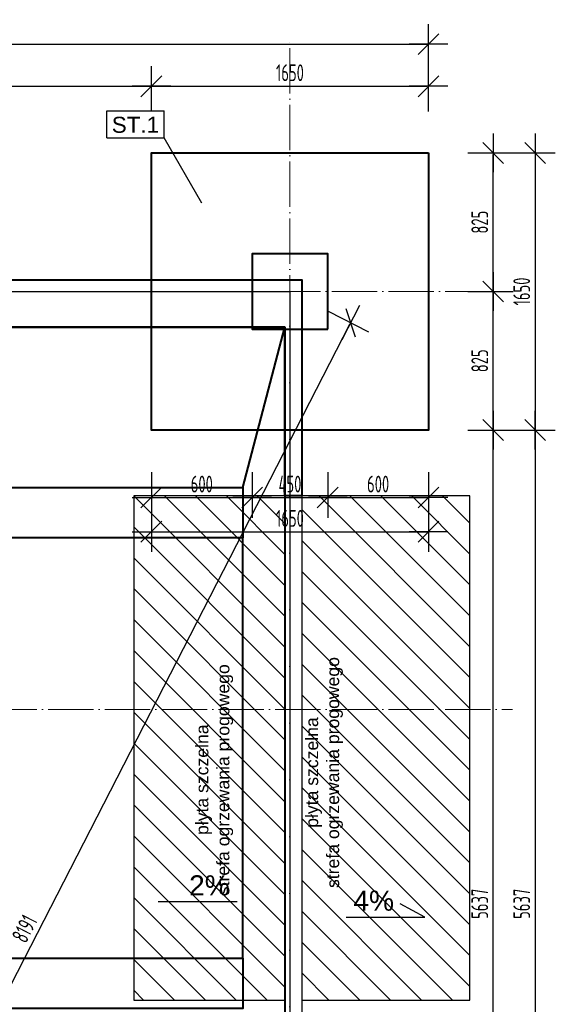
# Model space of a CAD drawing. Extents: x 64462 to 126444, y -56085 to -716.
# Tile 21 of 90: x 87723 to 90912, y -11675 to -5816. Entities that reach past the tile are written whole.
import ezdxf

# ---------------------------------------------------------------- set-up
doc = ezdxf.new("R2010")
doc.units = 0
doc.header["$LTSCALE"] = 11.25
doc.linetypes.add('GCAD_ISO04W100', pattern=[30, 24, -3, 0, -3])
doc.layers.add('--K_Fundamenty_lawy_przekroj', color=41, linetype='Continuous', lineweight=40)
doc.layers.add('M_Osie', color=1, linetype='GCAD_ISO04W100', lineweight=15)
for name, color, linetype in [('--TW_Wymiary', 1, 'Continuous'), ('111_wytyczne_grube', 220, 'Continuous'), ('Budowlane - Opisy', 7, 'Continuous'), ('TS_LINIE_WIDOCZNE', 7, 'Continuous'), ('TS_OPISY', 7, 'Continuous'), ('TS_OPISY_LINIE', 7, 'Continuous'), ('TS_OPISY_RAMKA', 7, 'Continuous'), ('Wymiarowanie - Poziomy', 7, 'Continuous'), ('wypelnienia kryjace', 250, 'Continuous')]:
    doc.layers.add(name, color=color, linetype=linetype)
doc.styles.add('ARIAL', font='arial.ttf')
doc.styles.add('GENERATED_STYLE_2', font='ARIAL.TTF')
doc.styles.add('MCAD_TWYM', font='GENISO.SHX', dxfattribs={"width": 0.7})
doc.dimstyles.new('MCAD_KR_50 [mm]', dxfattribs={"dimscale": 5, "dimtxt": 20, "dimasz": 2, "dimexe": 24, "dimexo": 0, "dimgap": 0, "dimtad": 0, "dimdec": 1, "dimrnd": 0.5, "dimzin": 9, "dimdsep": 46, "dimtxsty": 'MCAD_TWYM', "dimblk": 'MC_WYM_KR', "dimcen": 0, "dimdle": 20, "dimclrd": 256, "dimclre": 256, "dimclrt": 7, "dimazin": 0, "dimtfac": 0.033333, "dimtdec": 1, "dimtmove": 0, "dimatfit": 3, "dimldrblk": 'MC_WYM_ST', "dimfxl": 30, "dimfxlon": 1, "dimtvp": 0.8, "dimtolj": 1, "dimarcsym": 0})
pattern_1 = [(315, (57384.21, -161112.51), (91.92388, 91.92388), [])]

# ---------------------------------------------------------------- blocks, each defined once
blk = doc.blocks.new('Part-55396215-2771 - 1634')
at = {"layer": 'TS_LINIE_WIDOCZNE', "color": 1, "linetype": 'Continuous'}
for p, q in [((45365, 20603.2), (43715, 20603.2)), ((43715, 20603.2), (43715, 18953.2)), ((45365, 18953.2), (45365, 20603.2)), ((43715, 18953.2), (45365, 18953.2))]:
    blk.add_line(p, q, dxfattribs=at)
blk = doc.blocks.new('Mark-55396215-2779 - 1634')
at = {"layer": 'TS_OPISY_LINIE', "linetype": 'Continuous'}
blk.add_line((44015.2, 20302.9), (43790.2, 20692.6), dxfattribs=at)
at = {"layer": 'TS_OPISY_RAMKA', "linetype": 'Continuous'}
for p, q in [((43448.8, 20852.6), (43790.2, 20852.6)), ((43448.8, 20692.6), (43448.8, 20852.6)), ((43790.2, 20692.6), (43790.2, 20852.6)), ((43448.8, 20692.6), (43790.2, 20692.6))]:
    blk.add_line(p, q, dxfattribs=at)
blk.add_wipeout([(43760.2, 20722.6), (43760.2, 20822.6), (43478.8, 20822.6), (43478.8, 20722.6)]).dxf.layer = 'TS_OPISY_LINIE'
blk.add_wipeout([(43760.2, 20722.6), (43760.2, 20822.6), (43478.8, 20822.6), (43478.8, 20722.6)]).dxf.layer = 'TS_OPISY_LINIE'
at = {"layer": 'TS_OPISY', "style": 'ARIAL'}
blk.add_text('ST.1', height=95.51, dxfattribs=at).set_placement((43478.8, 20722.6))
blk = doc.blocks.new('MC_WYM_KR')
at = {"color": 7, "linetype": 'ByBlock'}
blk.add_line((6.24, 6.24), (-6.24, -6.24), dxfattribs=at)
at = {"linetype": 'ByBlock'}
blk.add_line((11.52, 0), (-11.52, 0), dxfattribs=at)
blk = doc.blocks.new('*D4829')
at = {"layer": '--TW_Wymiary', "lineweight": -2}
for p, q in [((86417.2, -6361.7), (86417.2, -6091.7)), ((88507.2, -6361.7), (88507.2, -6091.7)), ((86427.2, -6211.7), (88497.2, -6211.7))]:
    blk.add_line(p, q, dxfattribs=at)
at = {"layer": 'Defpoints', "color": 0}
for p in [(88507.2, -6211.7), (86417.2, -6608.5), (88507.2, -6608.5)]:
    blk.add_point(p, dxfattribs=at)
at = {"layer": '--TW_Wymiary', "linetype": 'ByBlock', "lineweight": -2, "xscale": 10, "yscale": 10, "zscale": 10, "rotation": 180}
blk.add_blockref('MC_WYM_KR', (86417.2, -6211.7), dxfattribs=at)
at = {"layer": '--TW_Wymiary', "linetype": 'ByBlock', "lineweight": -2, "xscale": 10, "yscale": 10, "zscale": 10}
blk.add_blockref('MC_WYM_KR', (88507.2, -6211.7), dxfattribs=at)
at = {"layer": '--TW_Wymiary', "color": 7, "insert": (87462.2, -6131.7), "char_height": 100, "attachment_point": 5, "style": 'MCAD_TWYM'}
blk.add_mtext('\\A1;2090', dxfattribs=at)
blk = doc.blocks.new('MC_WYM_ST')
blk.add_solid([(0, 0), (-14.68, 3), (-14.68, -3), (0, 0)])
blk = doc.blocks.new('*D4830')
at = {"layer": '--TW_Wymiary', "lineweight": -2}
for p, q in [((88507.2, -6361.7), (88507.2, -6091.7)), ((90157.2, -6361.7), (90157.2, -6091.7)), ((88517.2, -6211.7), (90147.2, -6211.7))]:
    blk.add_line(p, q, dxfattribs=at)
at = {"layer": 'Defpoints', "color": 0}
for p in [(90157.2, -6211.7), (88507.2, -6608.5), (90157.2, -6608.5)]:
    blk.add_point(p, dxfattribs=at)
at = {"layer": '--TW_Wymiary', "linetype": 'ByBlock', "lineweight": -2, "xscale": 10, "yscale": 10, "zscale": 10, "rotation": 180}
blk.add_blockref('MC_WYM_KR', (88507.2, -6211.7), dxfattribs=at)
at = {"layer": '--TW_Wymiary', "linetype": 'ByBlock', "lineweight": -2, "xscale": 10, "yscale": 10, "zscale": 10}
blk.add_blockref('MC_WYM_KR', (90157.2, -6211.7), dxfattribs=at)
at = {"layer": '--TW_Wymiary', "color": 7, "insert": (89332.2, -6131.7), "char_height": 100, "attachment_point": 5, "style": 'MCAD_TWYM'}
blk.add_mtext('\\A1;1650', dxfattribs=at)
blk = doc.blocks.new('*D4831')
at = {"layer": '--TW_Wymiary', "lineweight": -2}
for p, q in [((77427, -6111.7), (77427, -5841.7)), ((90157.2, -6111.7), (90157.2, -5841.7)), ((77437, -5961.7), (90147.2, -5961.7))]:
    blk.add_line(p, q, dxfattribs=at)
at = {"layer": 'Defpoints', "color": 0}
for p in [(90157.2, -5961.7), (77427, -6608.5), (90157.2, -6608.5)]:
    blk.add_point(p, dxfattribs=at)
at = {"layer": '--TW_Wymiary', "linetype": 'ByBlock', "lineweight": -2, "xscale": 10, "yscale": 10, "zscale": 10, "rotation": 180}
blk.add_blockref('MC_WYM_KR', (77427, -5961.7), dxfattribs=at)
at = {"layer": '--TW_Wymiary', "linetype": 'ByBlock', "lineweight": -2, "xscale": 10, "yscale": 10, "zscale": 10}
blk.add_blockref('MC_WYM_KR', (90157.2, -5961.7), dxfattribs=at)
at = {"layer": '--TW_Wymiary', "color": 7, "insert": (83792.1, -5881.7), "char_height": 100, "attachment_point": 5, "style": 'MCAD_TWYM'}
blk.add_mtext('\\A1;12730', dxfattribs=at)
blk = doc.blocks.new('*D4845')
at = {"layer": '--TW_Wymiary', "lineweight": -2}
for p, q in [((90392.2, -8258.5), (90662.2, -8258.5)), ((90542.2, -13885.8), (90542.2, -8268.5)), ((90392.2, -13895.8), (90662.2, -13895.8))]:
    blk.add_line(p, q, dxfattribs=at)
at = {"layer": 'Defpoints', "color": 0}
for p in [(90157, -8258.5), (90542.2, -8258.5), (90157, -13895.8)]:
    blk.add_point(p, dxfattribs=at)
at = {"layer": '--TW_Wymiary', "linetype": 'ByBlock', "lineweight": -2, "xscale": 10, "yscale": 10, "zscale": 10}
for p, rotation in [((90542.2, -8258.5), 90), ((90542.2, -13895.8), 270)]:
    blk.add_blockref('MC_WYM_KR', p, dxfattribs=dict(at, rotation=rotation))
at = {"layer": '--TW_Wymiary', "color": 7, "insert": (90462.2, -11077.1), "char_height": 100, "attachment_point": 5, "rotation": 90, "style": 'MCAD_TWYM'}
blk.add_mtext('\\A1;5637', dxfattribs=at)
blk = doc.blocks.new('*D4846')
at = {"layer": '--TW_Wymiary', "lineweight": -2}
for p, q in [((90392.2, -7433.5), (90662.2, -7433.5)), ((90542.2, -8248.5), (90542.2, -7443.5)), ((90392.2, -8258.5), (90662.2, -8258.5))]:
    blk.add_line(p, q, dxfattribs=at)
at = {"layer": 'Defpoints', "color": 0}
for p in [(90157.2, -7433.5), (90542.2, -7433.5), (90157, -8258.5)]:
    blk.add_point(p, dxfattribs=at)
at = {"layer": '--TW_Wymiary', "linetype": 'ByBlock', "lineweight": -2, "xscale": 10, "yscale": 10, "zscale": 10}
for p, rotation in [((90542.2, -7433.5), 90), ((90542.2, -8258.5), 270)]:
    blk.add_blockref('MC_WYM_KR', p, dxfattribs=dict(at, rotation=rotation))
at = {"layer": '--TW_Wymiary', "color": 7, "insert": (90462.2, -7846), "char_height": 100, "attachment_point": 5, "rotation": 90, "style": 'MCAD_TWYM'}
blk.add_mtext('\\A1;825', dxfattribs=at)
blk = doc.blocks.new('*D4847')
at = {"layer": '--TW_Wymiary', "lineweight": -2}
for p, q in [((90392.2, -6608.5), (90662.2, -6608.5)), ((90542.2, -7423.5), (90542.2, -6618.5)), ((90392.2, -7433.5), (90662.2, -7433.5))]:
    blk.add_line(p, q, dxfattribs=at)
at = {"layer": 'Defpoints', "color": 0}
for p in [(90157.2, -6608.5), (90542.2, -6608.5), (90157.2, -7433.5)]:
    blk.add_point(p, dxfattribs=at)
at = {"layer": '--TW_Wymiary', "linetype": 'ByBlock', "lineweight": -2, "xscale": 10, "yscale": 10, "zscale": 10}
for p, rotation in [((90542.2, -6608.5), 90), ((90542.2, -7433.5), 270)]:
    blk.add_blockref('MC_WYM_KR', p, dxfattribs=dict(at, rotation=rotation))
at = {"layer": '--TW_Wymiary', "color": 7, "insert": (90462.2, -7021), "char_height": 100, "attachment_point": 5, "rotation": 90, "style": 'MCAD_TWYM'}
blk.add_mtext('\\A1;825', dxfattribs=at)
blk = doc.blocks.new('*D4848')
at = {"layer": '--TW_Wymiary', "lineweight": -2}
for p, q in [((90642.2, -6608.5), (90912.2, -6608.5)), ((90792.2, -6618.5), (90792.2, -8248.5)), ((90642.2, -8258.5), (90912.2, -8258.5))]:
    blk.add_line(p, q, dxfattribs=at)
at = {"layer": 'Defpoints', "color": 0}
for p in [(90157.2, -6608.5), (90157, -8258.5), (90792.2, -8258.5)]:
    blk.add_point(p, dxfattribs=at)
at = {"layer": '--TW_Wymiary', "linetype": 'ByBlock', "lineweight": -2, "xscale": 10, "yscale": 10, "zscale": 10}
for p, rotation in [((90792.2, -6608.5), 90), ((90792.2, -8258.5), 270)]:
    blk.add_blockref('MC_WYM_KR', p, dxfattribs=dict(at, rotation=rotation))
at = {"layer": '--TW_Wymiary', "color": 7, "insert": (90712.2, -7433.5), "char_height": 100, "attachment_point": 5, "rotation": 90, "style": 'MCAD_TWYM'}
blk.add_mtext('\\A1;1650', dxfattribs=at)
blk = doc.blocks.new('*D4849')
at = {"layer": '--TW_Wymiary', "lineweight": -2}
for p, q in [((90642.2, -8258.5), (90912.2, -8258.5)), ((90792.2, -8268.5), (90792.2, -13885.8)), ((90642.2, -13895.8), (90912.2, -13895.8))]:
    blk.add_line(p, q, dxfattribs=at)
at = {"layer": 'Defpoints', "color": 0}
for p in [(90157, -8258.5), (90157, -13895.8), (90792.2, -13895.8)]:
    blk.add_point(p, dxfattribs=at)
at = {"layer": '--TW_Wymiary', "linetype": 'ByBlock', "lineweight": -2, "xscale": 10, "yscale": 10, "zscale": 10}
for p, rotation in [((90792.2, -8258.5), 90), ((90792.2, -13895.8), 270)]:
    blk.add_blockref('MC_WYM_KR', p, dxfattribs=dict(at, rotation=rotation))
at = {"layer": '--TW_Wymiary', "color": 7, "insert": (90712.2, -11077.1), "char_height": 100, "attachment_point": 5, "rotation": 90, "style": 'MCAD_TWYM'}
blk.add_mtext('\\A1;5637', dxfattribs=at)
blk = doc.blocks.new('*D4855')
at = {"layer": '--TW_Wymiary', "lineweight": -2}
for p, q in [((89559.4, -7550.1), (89799.6, -7673.3)), ((85957.4, -14896.6), (89688.3, -7627.4)), ((85819.4, -14837.1), (86059.6, -14960.3))]:
    blk.add_line(p, q, dxfattribs=at)
at = {"layer": 'Defpoints', "color": 0}
for p in [(89332.2, -7433.5), (89692.8, -7618.5), (85592.2, -14720.5)]:
    blk.add_point(p, dxfattribs=at)
at = {"layer": '--TW_Wymiary', "linetype": 'ByBlock', "lineweight": -2, "xscale": 10, "yscale": 10, "zscale": 10}
for p, rotation in [((89692.8, -7618.5), 62.83116613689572), ((85952.8, -14905.5), 242.8311661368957)]:
    blk.add_blockref('MC_WYM_KR', p, dxfattribs=dict(at, rotation=rotation))
at = {"layer": '--TW_Wymiary', "color": 7, "insert": (87751.7, -11225.5), "char_height": 100, "attachment_point": 5, "rotation": 62.83117, "style": 'MCAD_TWYM'}
blk.add_mtext('\\A1;8191', dxfattribs=at)
blk = doc.blocks.new('*D4882')
at = {"layer": '--TW_Wymiary', "lineweight": -2}
for p, q in [((88507.2, -8509.4), (88507.2, -8779.4)), ((89107.2, -8509.4), (89107.2, -8779.4)), ((88517.2, -8659.4), (89097.2, -8659.4))]:
    blk.add_line(p, q, dxfattribs=at)
at = {"layer": 'Defpoints', "color": 0}
for p in [(88507.2, -8258.5), (89107.2, -8258.5), (89107.2, -8659.4)]:
    blk.add_point(p, dxfattribs=at)
at = {"layer": '--TW_Wymiary', "linetype": 'ByBlock', "lineweight": -2, "xscale": 10, "yscale": 10, "zscale": 10, "rotation": 180}
blk.add_blockref('MC_WYM_KR', (88507.2, -8659.4), dxfattribs=at)
at = {"layer": '--TW_Wymiary', "linetype": 'ByBlock', "lineweight": -2, "xscale": 10, "yscale": 10, "zscale": 10}
blk.add_blockref('MC_WYM_KR', (89107.2, -8659.4), dxfattribs=at)
at = {"layer": '--TW_Wymiary', "color": 7, "insert": (88807.2, -8579.4), "char_height": 100, "attachment_point": 5, "style": 'MCAD_TWYM'}
blk.add_mtext('\\A1;600', dxfattribs=at)
blk = doc.blocks.new('*D4883')
at = {"layer": '--TW_Wymiary', "lineweight": -2}
for p, q in [((89107.2, -8509.4), (89107.2, -8779.4)), ((89557.2, -8509.4), (89557.2, -8779.4)), ((89117.2, -8659.4), (89547.2, -8659.4))]:
    blk.add_line(p, q, dxfattribs=at)
at = {"layer": 'Defpoints', "color": 0}
for p in [(89107.2, -8258.5), (89557.2, -8258.5), (89557.2, -8659.4)]:
    blk.add_point(p, dxfattribs=at)
at = {"layer": '--TW_Wymiary', "linetype": 'ByBlock', "lineweight": -2, "xscale": 10, "yscale": 10, "zscale": 10, "rotation": 180}
blk.add_blockref('MC_WYM_KR', (89107.2, -8659.4), dxfattribs=at)
at = {"layer": '--TW_Wymiary', "linetype": 'ByBlock', "lineweight": -2, "xscale": 10, "yscale": 10, "zscale": 10}
blk.add_blockref('MC_WYM_KR', (89557.2, -8659.4), dxfattribs=at)
at = {"layer": '--TW_Wymiary', "color": 7, "insert": (89332.2, -8579.4), "char_height": 100, "attachment_point": 5, "style": 'MCAD_TWYM'}
blk.add_mtext('\\A1;450', dxfattribs=at)
blk = doc.blocks.new('*D4884')
at = {"layer": '--TW_Wymiary', "lineweight": -2}
for p, q in [((89557.2, -8509.4), (89557.2, -8779.4)), ((90157.2, -8509.4), (90157.2, -8779.4)), ((89567.2, -8659.4), (90147.2, -8659.4))]:
    blk.add_line(p, q, dxfattribs=at)
at = {"layer": 'Defpoints', "color": 0}
for p in [(89557.2, -8258.5), (90157.2, -8258.5), (90157.2, -8659.4)]:
    blk.add_point(p, dxfattribs=at)
at = {"layer": '--TW_Wymiary', "linetype": 'ByBlock', "lineweight": -2, "xscale": 10, "yscale": 10, "zscale": 10, "rotation": 180}
blk.add_blockref('MC_WYM_KR', (89557.2, -8659.4), dxfattribs=at)
at = {"layer": '--TW_Wymiary', "linetype": 'ByBlock', "lineweight": -2, "xscale": 10, "yscale": 10, "zscale": 10}
blk.add_blockref('MC_WYM_KR', (90157.2, -8659.4), dxfattribs=at)
at = {"layer": '--TW_Wymiary', "color": 7, "insert": (89857.2, -8579.4), "char_height": 100, "attachment_point": 5, "style": 'MCAD_TWYM'}
blk.add_mtext('\\A1;600', dxfattribs=at)
blk = doc.blocks.new('*D4885')
at = {"layer": '--TW_Wymiary', "lineweight": -2}
for p, q in [((88507.2, -8713.6), (88507.2, -8983.6)), ((90157.2, -8713.6), (90157.2, -8983.6)), ((88517.2, -8863.6), (90147.2, -8863.6))]:
    blk.add_line(p, q, dxfattribs=at)
at = {"layer": 'Defpoints', "color": 0}
for p in [(88507.2, -8258.5), (90157.2, -8258.5), (90157.2, -8863.6)]:
    blk.add_point(p, dxfattribs=at)
at = {"layer": '--TW_Wymiary', "linetype": 'ByBlock', "lineweight": -2, "xscale": 10, "yscale": 10, "zscale": 10, "rotation": 180}
blk.add_blockref('MC_WYM_KR', (88507.2, -8863.6), dxfattribs=at)
at = {"layer": '--TW_Wymiary', "linetype": 'ByBlock', "lineweight": -2, "xscale": 10, "yscale": 10, "zscale": 10}
blk.add_blockref('MC_WYM_KR', (90157.2, -8863.6), dxfattribs=at)
at = {"layer": '--TW_Wymiary', "color": 7, "insert": (89332.2, -8783.6), "char_height": 100, "attachment_point": 5, "style": 'MCAD_TWYM'}
blk.add_mtext('\\A1;1650', dxfattribs=at)
blk = doc.blocks.new('fffffff')
at = {"layer": '--K_Fundamenty_lawy_przekroj'}
blk.add_line((10870, -4036.81), (10870, -1536.89), dxfattribs=at)
for points in [[(140, -281.85), (140, -1286.85), (0, -1286.85), (0, 0), (11220, 0), (11220, -286.85), (11220, -1286.85), (11120, -1286.85), (11120, -281.85)], [(11120, -5291.85), (190, -5291.85), (190, -281.85), (11120, -281.85)], [(10870, -1536.81), (365.03, -1536.81), (365.03, -1236.81), (10870, -1236.81), (10870, -1536.89)], [(10870, -4336.81), (365.03, -4336.81), (365.03, -4036.81), (10870, -4036.81), (10870, -4336.89)]]:
    blk.add_lwpolyline(points, close=True, dxfattribs=at)

msp = doc.modelspace()

# ---------------------------------------------------------------- hatches: boundary and pattern name
at = {"layer": 'wypelnienia kryjace'}
h = msp.add_hatch(dxfattribs=at)
h.set_pattern_fill('COMMON_BRICK_0002', color=256, scale=10, angle=270, style=0, pattern_type=2)
h.set_pattern_definition(pattern_1)
h.paths.add_polyline_path([(89302.24, -8650.36), (88402.24, -8650.36), (88402.24, -11650.36), (89302.24, -11650.36)])
h = msp.add_hatch(dxfattribs=at)
h.set_pattern_fill('COMMON_BRICK_0002', color=256, scale=10, angle=270, style=0, pattern_type=2)
h.set_pattern_definition(pattern_1)
h.paths.add_polyline_path([(89402.24, -8650.36), (89402.24, -11650.36), (90402.24, -11650.36), (90402.24, -8650.36)])

# ---------------------------------------------------------------- linework, layer by layer
at = {"layer": '--K_Fundamenty_lawy_przekroj'}
msp.add_line((89052.24, -8600.28), (89302.24, -7645.32), dxfattribs=at)
msp.add_lwpolyline([(89557.49, -7658.47), (89557.49, -7208.47), (89107.49, -7208.47), (89107.49, -7658.47)], close=True, dxfattribs=at)
at = {"layer": '111_wytyczne_grube'}
for points in [[(78182.24, -7363.47), (89402.24, -7363.47), (89402.24, -14790.47), (78182.24, -14790.47)], [(78252.24, -7433.47), (89332.24, -7433.47), (89332.24, -14720.47), (78252.24, -14720.47)]]:
    msp.add_lwpolyline(points, close=True, dxfattribs=at)
at = {"layer": 'M_Osie'}
for p, q in [((89332.24, -16045.81), (89332.24, -5933.47)), ((76752.24, -7433.47), (90656.99, -7433.47)), ((76752.24, -9920.47), (90656.99, -9920.47))]:
    msp.add_line(p, q, dxfattribs=at)
at = {"layer": 'Wymiarowanie - Poziomy'}
for p, q in [((89017.77, -11065.54), (88547.46, -11065.54)), ((90136.2, -11156.42), (89989.23, -11077.57)), ((89665.89, -11156.42), (90136.2, -11156.42))]:
    msp.add_line(p, q, dxfattribs=at)
at = {"layer": 'wypelnienia kryjace', "flags": 128}
for points in [[(89302.24, -8650.36), (88402.24, -8650.36), (88402.24, -11650.36), (89302.24, -11650.36)], [(89302.24, -8650.36), (88402.24, -8650.36), (88402.24, -11650.36), (89302.24, -11650.36)], [(89402.24, -11650.36), (90402.24, -11650.36), (90402.24, -8650.36), (89402.24, -8650.36)]]:
    msp.add_lwpolyline(points, close=True, dxfattribs=at)

# ---------------------------------------------------------------- block references
msp.add_blockref('Part-55396215-2771 - 1634', (44792.24, -27211.65))
at = {"layer": '111_wytyczne_grube'}
msp.add_blockref('fffffff', (78182.24, -7363.47), dxfattribs=at)

# ---------------------------------------------------------------- texts
at = {"layer": 'Budowlane - Opisy', "char_height": 75, "attachment_point": 2, "rotation": 90, "style": 'GENERATED_STYLE_2'}
for insert in [(89424.95, -10295.99), (88771.32, -10338.84)]:
    msp.add_mtext('płyta szczelna\\Pstrefa ogrzewania progowego', dxfattribs=dict(at, insert=insert))
at = {"layer": 'Wymiarowanie - Poziomy', "char_height": 120, "style": 'GENERATED_STYLE_2'}
for s, insert, attachment_point in [('2%', (88974, -10907.58), 3), ('4%', (89709.66, -10998.45), 1)]:
    msp.add_mtext(s, dxfattribs=dict(at, insert=insert, attachment_point=attachment_point))

# ---------------------------------------------------------------- dimensions: what is measured, and where the dimension line sits
at = {"layer": '--TW_Wymiary'}
dim = msp.add_linear_dim(base=(90792.24, -8258.47), p1=(90157.24, -6608.47), p2=(90156.99, -8258.47), angle=90, dimstyle='MCAD_KR_50 [mm]', dxfattribs=at)
dim.commit()
dim.dimension.update_dxf_attribs({"geometry": '*D4848', "text_midpoint": (90712.24, -7433.47)})
for base, p1, p2, override, picture, middle in [((90542.24, -6608.47), (90157.24, -7433.47), (90157.24, -6608.47), {"dimtmove": 1}, '*D4847', (90462.24, -7020.97)), ((90542.24, -7433.47), (90156.99, -8258.47), (90157.24, -7433.47), {"dimtmove": 1}, '*D4846', (90462.24, -7845.97)), ((90542.24, -8258.47), (90156.99, -13895.81), (90156.99, -8258.47), {"dimrnd": 1, "dimtxsty": 'MCAD_TWYM', "dimldrblk": 'MC_WYM_ST'}, '*D4845', (90462.24, -11077.14)), ((90792.24, -13895.81), (90156.99, -8258.47), (90156.99, -13895.81), {"dimrnd": 1, "dimtxsty": 'MCAD_TWYM', "dimldrblk": 'MC_WYM_ST'}, '*D4849', (90712.24, -11077.14))]:
    dim = msp.add_linear_dim(base=base, p1=p1, p2=p2, angle=90, dimstyle='MCAD_KR_50 [mm]', override=override, dxfattribs=at)
    dim.commit()
    dim.dimension.update_dxf_attribs({"geometry": picture, "text_midpoint": middle})
dim = msp.add_aligned_dim(p1=(85592.24, -14720.47), p2=(89332.24, -7433.47), distance=-405.32, dimstyle='MCAD_KR_50 [mm]', override={"dimrnd": 1, "dimtxsty": 'MCAD_TWYM', "dimldrblk": 'MC_WYM_ST'}, dxfattribs=at)
dim.commit()
dim.dimension.update_dxf_attribs({"geometry": '*D4855', "text_midpoint": (87751.67, -11225.52)})
for base, p2, picture, middle in [((89107.24, -8659.37), (89107.24, -8258.47), '*D4882', (88807.24, -8579.37)), ((90157.24, -8863.56), (90157.24, -8258.47), '*D4885', (89332.24, -8783.56))]:
    dim = msp.add_linear_dim(base=base, p1=(88507.24, -8258.47), p2=p2, dimstyle='MCAD_KR_50 [mm]', dxfattribs=at)
    dim.commit()
    dim.dimension.update_dxf_attribs({"geometry": picture, "text_midpoint": middle})
for base, p1, p2, picture, middle in [((89557.24, -8659.37), (89107.24, -8258.47), (89557.24, -8258.47), '*D4883', (89332.24, -8579.37)), ((90157.24, -8659.37), (89557.24, -8258.47), (90157.24, -8258.47), '*D4884', (89857.24, -8579.37))]:
    dim = msp.add_linear_dim(base=base, p1=p1, p2=p2, dimstyle='MCAD_KR_50 [mm]', override={"dimtmove": 1}, dxfattribs=at)
    dim.commit()
    dim.dimension.update_dxf_attribs({"geometry": picture, "text_midpoint": middle})

# ---------------------------------------------------------------- next in the draw order: block references
msp.add_blockref('Mark-55396215-2779 - 1634', (44792.24, -27211.65))

# ---------------------------------------------------------------- next in the draw order: linework, layer by layer
at = {"layer": '--K_Fundamenty_lawy_przekroj'}
msp.add_lwpolyline([(90157.24, -6608.47), (90157.24, -8258.47), (88507.24, -8258.47), (88507.24, -6608.47)], close=True, dxfattribs=at)

# ---------------------------------------------------------------- next in the draw order: dimensions: what is measured, and where the dimension line sits
at = {"layer": '--TW_Wymiary'}
dim = msp.add_linear_dim(base=(90157.23918963, -5961.65301402), p1=(77426.98918963, -6608.46833845), p2=(90157.23918963, -6608.46833845), dimstyle='MCAD_KR_50 [mm]', dxfattribs=at)
dim.commit()
dim.dimension.update_dxf_attribs({"geometry": '*D4831', "text_midpoint": (83792.11418963, -5881.65301402)})
for base, p1, p2, picture, middle in [((88507.24, -6211.65), (86417.24, -6608.47), (88507.24, -6608.47), '*D4829', (87462.24, -6131.65)), ((90157.24, -6211.65), (88507.24, -6608.47), (90157.24, -6608.47), '*D4830', (89332.24, -6131.65))]:
    dim = msp.add_linear_dim(base=base, p1=p1, p2=p2, dimstyle='MCAD_KR_50 [mm]', override={"dimtmove": 1}, dxfattribs=at)
    dim.commit()
    dim.dimension.update_dxf_attribs({"geometry": picture, "text_midpoint": middle})

doc.saveas('drawing.dxf')
